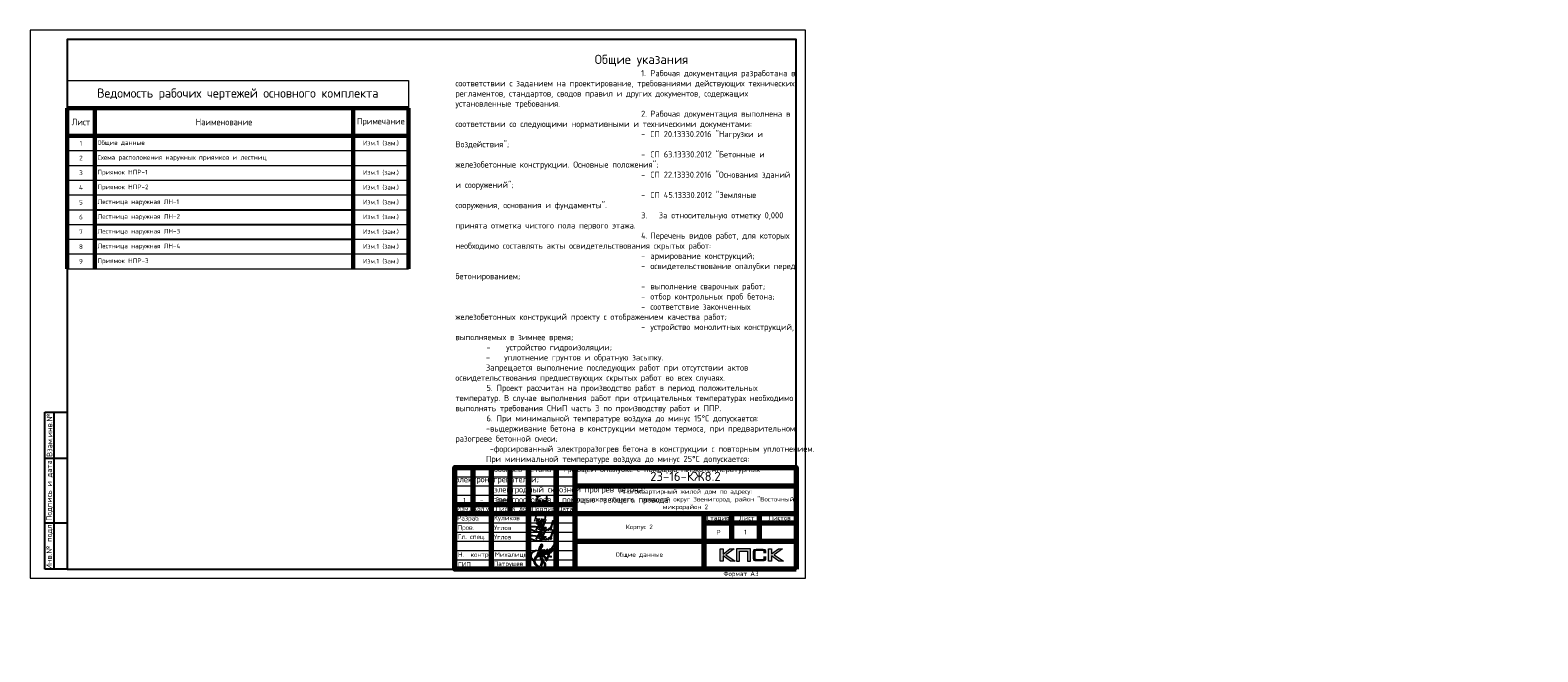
# Model space of a CAD drawing. Header units: millimetres. Extents: x 130535 to 3472113, y -52734 to 121434.
# Tile 1 of 100: x 130535 to 212209, y -14727 to 18963. Entities that reach past the tile are written whole.
import ezdxf
from ezdxf.enums import TextEntityAlignment as Align

# ---------------------------------------------------------------- set-up
doc = ezdxf.new("R2010")
doc.units = ezdxf.units.MM
doc.layers.get('DEFPOINTS').update_dxf_attribs({"color": 1, "lineweight": 0})
for name, color, linetype, lineweight in [('0.15', 252, 'Continuous', 15), ('Standard', 7, 'Continuous', 25), ('АС-Таблицы', 7, 'Continuous', 20), ('Выноски', 20, 'Continuous', 20), ('РАЗМЕРЫ', 1, 'Continuous', 9), ('Рамка', 7, 'Continuous', 70), ('Текст', 7, 'Continuous', 25), ('ТОНКИЕ', 7, 'Continuous', 9)]:
    doc.layers.add(name, color=color, linetype=linetype, lineweight=lineweight)
doc.layers.add('ТОЛСТЫЕ_ОСНОВНЫЕ', color=6, linetype='Continuous')
doc.styles.add('GOST-2.304_Type-B', font='GOST_Common.ttf')
doc.styles.add('style1', font='GOST_Common.ttf', dxfattribs={"height": 500})
doc.styles.add('ГОСТ', font='isocpeur.TTF')

# ---------------------------------------------------------------- blocks, each defined once
blk = doc.blocks.new('*T9')
at = {"color": 0, "linetype": 'Continuous', "lineweight": 60, "transparency": 16777216}
for p, q in [((0, -1500), (18500, -1500)), ((0, -1500), (0, -10200)), ((1500, -1500), (1500, -10200)), ((15500, -1500), (15500, -10200)), ((18500, -1500), (18500, -10200)), ((0, -3000), (18500, -3000))]:
    blk.add_line(p, q, dxfattribs=at)
at = {"color": 0, "lineweight": 20, "transparency": 16777216}
for p, q in [((0, -3800), (18500, -3800)), ((0, -4600), (18500, -4600)), ((0, -5400), (18500, -5400)), ((0, -6200), (18500, -6200)), ((0, -7000), (1500, -7000)), ((15500, -7000), (18500, -7000)), ((0, -7800), (1500, -7800)), ((15500, -7800), (18500, -7800)), ((0, -8600), (1500, -8600)), ((15500, -8600), (18500, -8600)), ((0, -9400), (18500, -9400)), ((0, -10200), (18500, -10200))]:
    blk.add_line(p, q, dxfattribs=at)
at = {"color": 0, "linetype": 'ByBlock', "lineweight": -2, "transparency": 16777216}
for p, q in [((1500, -7000), (15500, -7000)), ((1500, -7800), (15500, -7800)), ((1500, -8600), (15500, -8600))]:
    blk.add_line(p, q, dxfattribs=at)
at = {"layer": 'DEFPOINTS', "color": 8, "linetype": 'ByBlock', "lineweight": 0, "transparency": 16777216}
for p, q in [((0, 0), (18500, 0)), ((0, 0), (0, -1500)), ((18500, 0), (18500, -1500))]:
    blk.add_line(p, q, dxfattribs=at)
at = {"color": 0, "linetype": 'Continuous', "lineweight": -3, "transparency": 16777216, "style": 'GOST-2.304_Type-B'}
for s, insert, char_height, width, attachment_point in [('Ведомость рабочих чертежей основного комплекта', (9250, -750), 500, 18200, 5), ('Лист', (750, -2250), 350, 1200, 5), ('Наименование', (8500, -2250), 350, 13700, 5), ('Примечание', (17000, -2250), 350, 2700, 5), ('1', (750, -3400), 250, 1200, 5), ('Общие данные', (1650, -3400), 250, 13700, 4), ('Изм.1 (зам.)', (17000, -3400), 250, 2700, 5), ('2', (750, -4200), 250, 1200, 5), ('{\\C1;Схема расположения наружных приямков и лестниц}', (1650, -4200), 250, 13700, 4), ('3', (750, -5000), 250, 1200, 5), ('Приямок НПР-1', (1650, -5000), 250, 13700, 4), ('Изм.1 (зам.)', (17000, -5000), 250, 2700, 5), ('4', (750, -5800), 250, 1200, 5), ('Приямок НПР-2', (1650, -5800), 250, 13700, 4), ('Изм.1 (зам.)', (17000, -5800), 250, 2700, 5), ('5', (750, -6600), 250, 1200, 5), ('Лестница наружная ЛН-1', (1650, -6600), 250, 13700, 4), ('Изм.1 (зам.)', (17000, -6600), 250, 2700, 5), ('6', (750, -7400), 250, 1200, 5), ('Лестница наружная ЛН-2', (1650, -7400), 250, 13700, 4), ('Изм.1 (зам.)', (17000, -7400), 250, 2700, 5), ('7', (750, -8200), 250, 1200, 5), ('Лестница наружная ЛН-3', (1650, -8200), 250, 13700, 4), ('Изм.1 (зам.)', (17000, -8200), 250, 2700, 5), ('8', (750, -9000), 250, 1200, 5), ('Лестница наружная ЛН-4', (1650, -9000), 250, 13700, 4), ('Изм.1 (зам.)', (17000, -9000), 250, 2700, 5), ('9', (750, -9800), 250, 1200, 5), ('Приямок НПР-3', (1650, -9800), 250, 13700, 4), ('Изм.1 (зам.)', (17000, -9800), 250, 2700, 5)]:
    blk.add_mtext(s, dxfattribs=dict(at, insert=insert, char_height=char_height, width=width, attachment_point=attachment_point))
blk = doc.blocks.new('СЛОЖНЫЙ_ОБЪЕКТ_0')
at = {"layer": 'Standard', "color": 7, "linetype": 'Continuous', "lineweight": 25}
for points, start_tangent, end_tangent in [([(-6.58, 1.47), (-6.79, 1.26), (-6.97, 1.08), (-7.02, 0.85), (-7.02, 0.75), (-7, 0.63), (-6.84, 0.43), (-6.7, 0.33), (-6.55, 0.26), (-6.43, 0.26), (-6.35, 0.35), (-6.31, 0.52), (-6.28, 0.77), (-6.28, 1.01), (-6.3, 1.28), (-6.31, 1.54), (-6.3, 2.04), (-6.28, 2.3), (-6.25, 2.37), (-6.17, 2.3), (-6.14, 2), (-6.19, 1.85)], (-0.677851, -0.735199), (-0.339746, -0.940517)), ([(-6.18, 2.14), (-6.17, 1.97), (-6.17, 1.84), (-6.18, 1.7), (-6.18, 1.41), (-6.17, 1.22), (-6.17, 1.12), (-6.15, 0.96), (-6.12, 0.83)], (0.06248, -0.998046), (0.223108, -0.974794)), ([(-5.89, 1.59), (-5.94, 1.69), (-5.97, 1.69), (-6.02, 1.62), (-6.06, 1.5), (-6.08, 1.41), (-6.08, 1.37), (-6.09, 1.22), (-6.07, 1.07), (-6.04, 1), (-6.01, 0.99), (-5.98, 1.01), (-5.95, 1.05), (-5.92, 1.08), (-5.91, 1.1), (-5.84, 1.21), (-5.8, 1.32), (-5.78, 1.44), (-5.77, 1.6), (-5.81, 1.75), (-5.83, 1.77), (-5.86, 1.75), (-5.89, 1.72), (-5.91, 1.57), (-5.92, 1.49), (-5.92, 1.33), (-5.91, 1.22), (-5.87, 1.16), (-5.81, 1.12), (-5.75, 1.2), (-5.71, 1.26), (-5.69, 1.32), (-5.66, 1.41), (-5.64, 1.52), (-5.63, 1.66), (-5.64, 1.81), (-5.66, 1.82), (-5.67, 1.82), (-5.7, 1.76), (-5.71, 1.67), (-5.72, 1.54), (-5.72, 1.42), (-5.66, 1.29), (-5.62, 1.28), (-5.55, 1.31), (-5.46, 1.43), (-5.4, 1.6), (-5.37, 1.86), (-5.39, 1.98), (-5.41, 2), (-5.43, 1.97), (-5.46, 1.93), (-5.51, 1.79), (-5.53, 1.66), (-5.51, 1.54), (-5.46, 1.47), (-5.41, 1.46), (-5.35, 1.5), (-5.27, 1.62), (-5.19, 1.74), (-5.14, 1.88), (-5.11, 2.03), (-5.11, 2.11), (-5.12, 2.14), (-5.14, 2.12), (-5.17, 2.04), (-5.21, 1.92), (-5.24, 1.79), (-5.25, 1.68), (-5.25, 1.58), (-5.24, 1.52), (-5.22, 1.5), (-5.19, 1.48), (-5.15, 1.52), (-5.09, 1.58), (-4.95, 1.78), (-4.76, 2.17), (-4.67, 2.98), (-4.67, 3.23), (-4.69, 3.26), (-4.71, 3.26), (-4.74, 3.23), (-4.78, 3.18), (-4.87, 2.96), (-4.89, 2.75), (-4.92, 2.58), (-4.96, 2.44), (-5, 2.1), (-5.05, 1.67), (-5.06, 1.44), (-5.07, 1.33), (-5.05, 1.1), (-5.04, 0.88), (-5.04, 0.78), (-5.05, 0.74), (-5.07, 0.75), (-5.08, 0.78), (-5.09, 0.8), (-5.08, 1.08), (-4.94, 1.35), (-4.91, 1.37), (-4.85, 1.35), (-4.78, 1.35), (-4.62, 1.41)], (-0.169301, 0.985564), (0.921845, 0.387559)), ([(-6.33, 1.09), (-6.3, 1.08), (-6.27, 1.08), (-6.23, 1.1), (-6.2, 1.11), (-6.16, 1.12), (-6.14, 1.14), (-6.12, 1.17)], (0.983291, -0.18204), (0.7365, 0.676437))]:
    blk.add_spline(points, degree=3, dxfattribs=dict(at, start_tangent=start_tangent, end_tangent=end_tangent))
blk = doc.blocks.new('Роспись')
at = {"layer": 'Текст', "color": 4}
blk.add_lwpolyline([(4.18, 0.67), (6.68, 5.03), (5.62, 0.66)], dxfattribs=at)
for points in [[(7.11, 5.14), (7.17, 2.59), (9.02, 5.2), (8.57, 4.35), (6.55, -0.29), (0.19, 1.88), (9.09, 2.02)], [(9.09, 2.02), (9.4, 1.96), (6.15, 0.84), (8.42, 0.77), (8.9, 0.77)], [(8.9, 0.77), (8.97, 0.64), (9.94, 1.16)], [(9.94, 1.16), (9.82, 0.79), (10.85, 0.93)], [(10.85, 0.93), (11.13, 1.44), (11.23, 1.11), (10.92, 0.57), (10.85, 0.93)], [(11.23, 1.12), (11.03, 1.05), (10.98, 1.33), (11.05, 1.41)], [(11.23, 1.12), (12.72, 3.08), (13.28, 5.66), (11.96, 0.97)], [(11.96, 0.97), (12.16, 0.71), (12.34, 1.19), (12.03, 1.14), (11.96, 0.97)]]:
    blk.add_spline(points, degree=3, dxfattribs=at)
blk = doc.blocks.new('11')
at = {"layer": 'Выноски'}
for p, q in [((47885, 66608), (47944, 66700)), ((47944, 66700), (47962, 66737)), ((47962, 66737), (47989, 66781)), ((47989, 66781), (48016, 66806)), ((48016, 66806), (48038, 66823)), ((48038, 66823), (48060, 66786)), ((48060, 66786), (48058, 66769))]:
    blk.add_line(p, q, dxfattribs=at)
blk.add_lwpolyline([(47863, 66761), (47937, 66865), (47843, 66458), (47885, 66564), (47905, 66616), (47954, 66628), (47979, 66606), (47957, 66539), (47937, 66487), (47947, 66458), (47991, 66470), (48051, 66611), (48041, 66569), (48023, 66505), (48023, 66448), (48065, 66448), (48090, 66529), (48110, 66608), (48043, 66369), (47972, 66275), (47954, 66344), (47991, 66389), (48078, 66431), (48142, 66470), (48154, 66441), (48204, 66512), (48246, 66606), (48209, 66455), (48204, 66418), (48295, 66574), (48265, 66463), (48265, 66455), (48312, 66453), (48342, 66529), (48347, 66584), (48337, 66465), (48349, 66453), (48401, 66569), (48443, 66616), (48461, 66678), (48466, 66727), (48436, 66811), (48399, 66754), (48399, 66618), (48389, 66549), (48374, 66507), (48416, 66564), (48441, 66576), (48451, 66524), (48433, 66482), (48419, 66453), (48424, 66428), (48458, 66421)], dxfattribs=at)
blk = doc.blocks.new('A$Cd09756da')
h = blk.add_hatch(color=0)
h.paths.add_polyline_path([(-3363, 1089), (-3590, 1089), (-3962, 809), (-3962, 1089), (-4120, 1089), (-4120, 417), (-3962, 417), (-3962, 712), (-3560, 417), (-3308, 417), (-3809, 772)])
h.paths.add_polyline_path([(-3080, 963), (-2635, 963), (-2635, 417), (-2478, 417), (-2478, 1089), (-2645, 1089), (-3236, 1089), (-3236, 930), (-3236, 417), (-3080, 417)])
h.paths.add_polyline_path([(-1340, 1093), (-1498, 1093), (-1498, 420), (-1340, 420), (-1340, 716), (-938, 420), (-686, 420), (-1187, 776), (-741, 1093), (-968, 1093), (-1340, 813)])
at = {"true_color": 0x5f007f}
blk.add_hatch(color=206, dxfattribs=at).paths.add_polyline_path([(-1629, 1018), (-1631, 1026), (-1634, 1032), (-1638, 1038), (-1641, 1044), (-1644, 1049), (-1649, 1054), (-1653, 1059), (-1657, 1063), (-1662, 1066), (-1668, 1071), (-1674, 1074), (-1681, 1077), (-1688, 1079), (-1696, 1082), (-1703, 1084), (-1721, 1088), (-1741, 1091), (-1762, 1092), (-1786, 1093), (-2187, 1093), (-2210, 1092), (-2231, 1091), (-2251, 1088), (-2268, 1084), (-2276, 1082), (-2284, 1079), (-2291, 1077), (-2297, 1073), (-2303, 1071), (-2310, 1066), (-2315, 1063), (-2319, 1059), (-2323, 1054), (-2327, 1049), (-2331, 1044), (-2335, 1038), (-2337, 1032), (-2340, 1025), (-2343, 1018), (-2345, 1010), (-2348, 994), (-2351, 976), (-2353, 956), (-2353, 934), (-2353, 580), (-2353, 557), (-2351, 537), (-2348, 519), (-2345, 502), (-2343, 495), (-2340, 488), (-2337, 481), (-2335, 474), (-2331, 469), (-2327, 463), (-2323, 459), (-2319, 454), (-2315, 450), (-2309, 446), (-2303, 443), (-2297, 439), (-2291, 436), (-2283, 434), (-2276, 431), (-2268, 429), (-2251, 425), (-2231, 423), (-2209, 421), (-2187, 420), (-1786, 420), (-1762, 421), (-1741, 422), (-1721, 425), (-1704, 428), (-1696, 431), (-1688, 433), (-1681, 436), (-1674, 439), (-1668, 442), (-1662, 446), (-1657, 450), (-1653, 454), (-1649, 458), (-1644, 463), (-1641, 468), (-1638, 474), (-1634, 481), (-1631, 487), (-1629, 495), (-1626, 502), (-1623, 519), (-1620, 537), (-1619, 557), (-1618, 580), (-1618, 691), (-1775, 691), (-1775, 600), (-1775, 594), (-1776, 588), (-1777, 582), (-1779, 577), (-1781, 572), (-1783, 568), (-1786, 564), (-1789, 560), (-1792, 557), (-1797, 554), (-1801, 552), (-1806, 550), (-1811, 548), (-1817, 548), (-1824, 547), (-1830, 546), (-2153, 546), (-2159, 547), (-2164, 548), (-2168, 550), (-2172, 552), (-2176, 555), (-2180, 557), (-2183, 561), (-2186, 565), (-2189, 569), (-2191, 573), (-2193, 578), (-2194, 583), (-2196, 593), (-2197, 602), (-2197, 925), (-2197, 931), (-2196, 936), (-2195, 941), (-2193, 946), (-2192, 950), (-2190, 954), (-2187, 957), (-2185, 961), (-2181, 963), (-2178, 966), (-2173, 968), (-2169, 970), (-2164, 971), (-2160, 972), (-2154, 972), (-2149, 972), (-1830, 972), (-1824, 972), (-1817, 972), (-1812, 970), (-1807, 969), (-1802, 967), (-1797, 965), (-1793, 961), (-1790, 958), (-1786, 954), (-1783, 950), (-1781, 946), (-1779, 941), (-1777, 936), (-1776, 931), (-1775, 925), (-1775, 918), (-1775, 844), (-1618, 844), (-1618, 934), (-1619, 956), (-1620, 976), (-1623, 994), (-1627, 1010)])
at = {"color": 0, "lineweight": 0}
for points in [[(-4120, 417), (-4120, 1089), (-3962, 1089), (-3962, 809), (-3590, 1089), (-3363, 1089), (-3809, 772), (-3308, 417), (-3560, 417), (-3962, 712), (-3962, 417), (-4120, 417)], [(-3080, 417), (-3080, 963), (-2635, 963), (-2635, 417), (-2478, 417), (-2478, 1089), (-2645, 1089), (-3236, 1089), (-3236, 930), (-3236, 417), (-3080, 417)], [(-1498, 420), (-1498, 1093), (-1340, 1093), (-1340, 813), (-968, 1093), (-741, 1093), (-1187, 776), (-686, 420), (-938, 420), (-1340, 716), (-1340, 420), (-1498, 420)]]:
    blk.add_lwpolyline(points, close=True, dxfattribs=at)
at = {"lineweight": 35}
blk.add_lwpolyline([(-13508, 523), (-13547, 578), (-13600, 632), (-13677, 670), (-13759, 693), (-13818, 702), (-13912, 702), (-14016, 676), (-14099, 633), (-14147, 575), (-14180, 499), (-14196, 424), (-14178, 345), (-14125, 271), (-14070, 216), (-14013, 165), (-13943, 121), (-13865, 83), (-13793, 64), (-13740, 64), (-13666, 78), (-13601, 136), (-13593, 202), (-13604, 266), (-13651, 344), (-13699, 405), (-13737, 443), (-13779, 503), (-13800, 532), (-13813, 569), (-13820, 591), (-13820, 601), (-13802, 592), (-13787, 577), (-13771, 554), (-13766, 528), (-13766, 443), (-13775, 355), (-13799, 285), (-13814, 219), (-13841, 149)], dxfattribs=at)
at = {"layer": 'Рамка', "lineweight": 15}
for p, q in [((-18500, 5000), (-12000, 5000)), ((-18500, 4500), (-12000, 4500)), ((-18500, 4000), (-12000, 4000)), ((-18500, 2500), (-12000, 2500)), ((-18500, 2000), (-12000, 2000)), ((-18500, 1500), (-12000, 1500)), ((-18500, 1000), (-12000, 1000)), ((-18500, 500), (-12000, 500))]:
    blk.add_line(p, q, dxfattribs=at)
at = {"layer": 'Рамка'}
for p, q in [((-17500, 3000), (-17500, 5500)), ((-16500, 0), (-16500, 5500)), ((-15500, 3000), (-15500, 5500)), ((-14500, 0), (-14500, 5500)), ((-14500, 5500), (-14500, 0)), ((-13000, 5500), (-13000, 0)), ((-13000, 0), (-13000, 5500)), ((-12000, 5500), (-12000, 0)), ((-12000, 4500), (0, 4500)), ((-18500, 3500), (-12000, 3500)), ((-18500, 3000), (0, 3000)), ((-5000, 3000), (-5000, 0)), ((-5000, 2500), (0, 2500)), ((-5000, 2500), (0, 2500)), ((-3500, 3000), (-3500, 1500)), ((-2000, 3000), (-2000, 1500)), ((-12000, 1500), (0, 1500))]:
    blk.add_line(p, q, dxfattribs=at)
blk.add_lwpolyline([(0, 0), (-18500, 0), (-18500, 5500), (0, 5500)], close=True, dxfattribs=at)
at = {"color": 18, "true_color": 0x000000, "xscale": 100, "yscale": 100, "zscale": 100}
for p in [(-14508, 2045), (-14508, 1545)]:
    blk.add_blockref('Роспись', p, dxfattribs=at)
at = {"layer": '0.15', "xscale": 462, "yscale": 462, "zscale": 462, "rotation": 339.9822667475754}
blk.add_blockref('СЛОЖНЫЙ_ОБЪЕКТ_0', (-11452, -669), dxfattribs=at)
at = {"layer": 'Выноски'}
blk.add_blockref('11', (-62024, -63871), dxfattribs=at)
at = {"color": 7, "style": 'ГОСТ'}
for s, p in [('Разраб', (-18371, 2627)), ('.', (-17258, 2627))]:
    blk.add_text(s, height=250, dxfattribs=at).set_placement(p)
at = {"layer": 'РАЗМЕРЫ', "color": 7, "char_height": 250, "attachment_point": 4, "style": 'ГОСТ'}
for s, insert in [('{\\C256;Куликов}', (-16371, 2734)), ('Пров.', (-18346, 2215)), ('Гл. спец.', (-18346, 1715)), ('Углов', (-16371, 2234)), ('Углов', (-16371, 1734))]:
    blk.add_mtext_dynamic_manual_height_columns(s, width=2000, gutter_width=1250, heights=[0], dxfattribs=dict(at, insert=insert))
at = {"layer": 'РАЗМЕРЫ', "color": 7, "linetype": 'Continuous', "char_height": 250, "width": 2000, "attachment_point": 4, "style": 'GOST-2.304_Type-B'}
for s, insert in [(' Н.  контр.', (-18500, 750)), (' ГИП', (-18500, 250)), (' Михалицын', (-16500, 750)), ('Патрушев', (-16394, 255))]:
    blk.add_mtext(s, dxfattribs=dict(at, insert=insert))
at = {"layer": 'Текст', "color": 7, "style": 'ГОСТ'}
blk.add_text('23-16-КЖ8.2', height=500, dxfattribs=at).set_placement((-6003, 5019), align=Align.MIDDLE_CENTER)
at = {"layer": 'Текст', "color": 7, "style": 'GOST-2.304_Type-B'}
for s, p in [('Изм.', (-18400, 3141)), ('Кол.уч.', (-17490, 3143)), ('Лист', (-16298, 3139)), ('N док.', (-15435, 3141)), ('Подпись', (-14340, 3127)), ('Дата', (-12920, 3127)), ('Стадия', (-4850, 2640)), ('Лист', (-3100, 2640)), ('Листов', (-1508, 2640)), ('Р', (-4328, 1863))]:
    blk.add_text(s, height=250, dxfattribs=at).set_placement(p)
at = {"layer": 'Текст', "color": 7, "linetype": 'Continuous', "lineweight": 0, "char_height": 250, "attachment_point": 5, "style": 'GOST-2.304_Type-B'}
for s, insert, width in [('Многоквартирный жилой дом по адресу:\\PМосковская область, городской округ Звенигород, район "Восточный", микрорайон 2', (-6000, 3750), 12000), ('Корпус 2', (-8500, 2250), 7000)]:
    blk.add_mtext(s, dxfattribs=dict(at, insert=insert, width=width))
blk = doc.blocks.new('*U28')
at = {"layer": 'ТОЛСТЫЕ_ОСНОВНЫЕ'}
for p, q in [((8, 5), (8, 90)), ((8, 90), (20, 90)), ((13, 5), (13, 90)), ((8, 65), (20, 65)), ((8, 30), (20, 30)), ((20, 5), (8, 5))]:
    blk.add_line(p, q, dxfattribs=at)
at = {"layer": 'ТОЛСТЫЕ_ОСНОВНЫЕ', "color": 6}
blk.add_lwpolyline([(20, 5), (415, 5), (415, 292), (20, 292)], close=True, dxfattribs=at)
at = {"layer": 'ТОНКИЕ'}
blk.add_lwpolyline([(0, 0), (420, 0), (420, 297), (0, 297)], close=True, dxfattribs=at)
at = {"layer": 'Текст', "style": 'style1'}
for s, p in [('Взам.инв.№', (10.5, 77.5)), ('Подпись и дата', (10.5, 47.5)), ('Инв.№ подл.', (10.5, 17.5))]:
    blk.add_text(s, height=3, rotation=90, dxfattribs=at).set_placement(p, align=Align.MIDDLE)
blk.add_text('Формат А3', height=2.5, dxfattribs=at).set_placement((375.57, 1.2))
blk = doc.blocks.new('*T10')
at = {"layer": 'АС-Таблицы', "color": 0, "linetype": 'ByBlock', "lineweight": -2, "transparency": 16777216}
for p, q in [((0, 0), (1500, 0)), ((0, -1000), (1500, -1000))]:
    blk.add_line(p, q, dxfattribs=at)
at = {"layer": 'АС-Таблицы', "color": 0, "linetype": 'ByBlock', "lineweight": 50, "transparency": 16777216}
for p, q in [((0, 0), (0, -1000)), ((1500, 0), (1500, -1000))]:
    blk.add_line(p, q, dxfattribs=at)
at = {"layer": 'АС-Таблицы', "color": 0, "transparency": 16777216, "insert": (750, -500), "char_height": 250, "width": 1000, "attachment_point": 5, "style": 'ГОСТ'}
blk.add_mtext('1', dxfattribs=at)

msp = doc.modelspace()

# ---------------------------------------------------------------- block references
at = {"xscale": 100, "yscale": 100, "zscale": 100}
msp.add_blockref('*U28', (130534.6, -10737.4), dxfattribs=at)
for name, p in [('*T9', (132534.6, 16234.3)), ('*T10', (168534.6, -7737.4))]:
    msp.add_blockref(name, p)
at = {"lineweight": 50, "ltscale": 100}
msp.add_blockref('A$Cd09756da', (172034.6, -10237.4), dxfattribs=at)
at = {"layer": 'Выноски'}
msp.add_blockref('11', (110087.4, -73093.9), dxfattribs=at)

# ---------------------------------------------------------------- texts
at = {"insert": (153574.3, 18462.6), "char_height": 330, "attachment_point": 1, "style": 'ГОСТ'}
msp.add_mtext_dynamic_manual_height_columns('\\pi10055.14148;{\\H1.5152x;\\P\\pi7542.56108;Общие указания\\P\\pi1650;}1.^IРабочая документация разработана в соответствии с заданием на проектирование, требованиями действующих технических регламентов, стандартов, сводов правил и других документов, содержащих установленные требования.\\P2.^IРабочая документация выполнена в соответствии со следующими нормативными и техническими документами:\\P-^IСП 20.13330.2016 "Нагрузки и Воздействия";\\P-^IСП 63.13330.2012 "Бетонные и железобетонные конструкции. Основные положения";\\P-^IСП 22.13330.2016 "Основания зданий и сооружений";\\P-^IСП 45.13330.2012 "Земляные сооружения, основания и фундаменты".\\P3.   За относительную отметку 0,000 принята отметка чистого пола первого этажа.\\P4.^IПеречень видов работ, для которых необходимо составлять акты освидетельствования скрытых работ:\\P-^Iармирование конструкций;\\P-^Iосвидетельствование опалубки перед бетонированием;\\P-^Iвыполнение сварочных работ;\\P-^Iотбор контрольных проб бетона;\\P-^Iсоответствие законченных железобетонных конструкций проекту с отображением качества работ;\\P-^Iустройство монолитных конструкций, выполняемых в зимнее время;  \\P\\pi0;        -    устройство гидроизоляции;\\P\\pi1650;-^Iуплотнение грунтов и обратную засыпку.\\PЗапрещается выполнение последующих работ при отсутствии актов освидетельствования предшествующих скрытых работ во всех случаях.\\P\\pi0;        5. Проект рассчитан на производство работ в период положительных температур. В случае выполнения работ при отрицательных температурах необходимо выполнять требования СНиП часть 3 по производству работ и ППР.\\P        6. При минимальной температуре воздуха до минус 15°С допускается:\\P\\pi1650;-выдерживание бетона в конструкции методом термоса, при предварительном разогреве бетонной смеси;\\P -форсированный электроразогрев бетона в конструкции с повторным уплотнением.\\PПри минимальной температуре воздуха до минус 25°С допускается:\\P -обогрев бетона в греющей опалубке с помощью низкотемпературных электронагревателей;\\P -электродный сквозной прогрев бетона;\\P -электрообогрев с помощью греющего провода.', width=18460.283, gutter_width=5800, heights=[33815.2], dxfattribs=at)
at = {"color": 1, "linetype": 'Continuous', "lineweight": 30, "insert": (163534.6, -9487.4), "char_height": 250, "width": 7000, "attachment_point": 5, "style": 'GOST-2.304_Type-B'}
msp.add_mtext('Общие данные', dxfattribs=at)
at = {"layer": 'Текст', "color": 7, "style": 'GOST-2.304_Type-B'}
for s, p in [('1', (153993.4, -6631.4)), ('-', (154903.4, -6630)), ('Зам.', (155772.4, -6613.5))]:
    msp.add_text(s, height=250, dxfattribs=at).set_placement(p)

doc.saveas('drawing.dxf')
